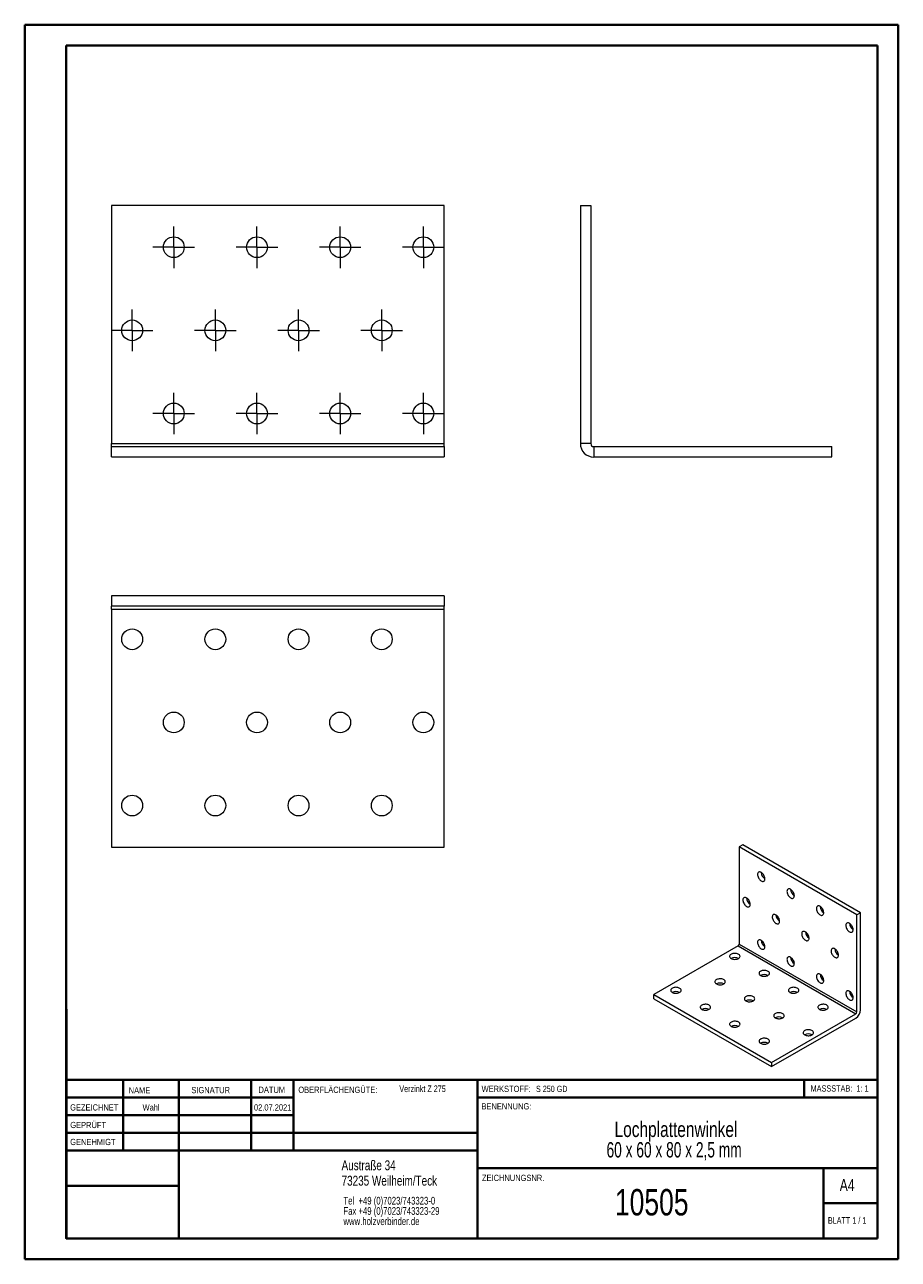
# Model space of a CAD drawing. Header units: millimetres. Extents: x 0 to 210, y 0 to 297.
import ezdxf

# ---------------------------------------------------------------- set-up
doc = ezdxf.new("R2010")
doc.units = ezdxf.units.MM
doc.styles.add('SLDTEXTSTYLE0', font='TXT', dxfattribs={"width": 0.75})
doc.styles.add('SLDTEXTSTYLE1', font='TXT', dxfattribs={"width": 0.681818})
doc.styles.add('SLDTEXTSTYLE2', font='TXT', dxfattribs={"width": 0.7})
doc.styles.add('SLDTEXTSTYLE3', font='TXT', dxfattribs={"width": 0.6875})
doc.styles.add('SLDTEXTSTYLE4', font='TXT', dxfattribs={"width": 0.666667})

# ---------------------------------------------------------------- blocks, each defined once
blk = doc.blocks.new('SW_NOTE_0')
at = {"color": 0, "linetype": 'Continuous', "lineweight": 0, "char_height": 1.8521, "attachment_point": 1, "style": 'SLDTEXTSTYLE0'}
for s, insert in [('Tel  +49 (0)7023/743323-0', (0, 2.39)), ('Fax +49 (0)7023/743323-29', (0, -0.08)), ('www.holzverbinder.de', (0, -2.55))]:
    blk.add_mtext(s, dxfattribs=dict(at, insert=insert))
blk = doc.blocks.new('SW_NOTE_1')
at = {"color": 0, "linetype": 'Continuous', "lineweight": 0, "char_height": 3.7042, "attachment_point": 2}
for s, insert, style in [('Lochplattenwinkel', (21.65, 4.77), 'SLDTEXTSTYLE0'), ('60 x 60 x 80 x 2,5 mm', (21.2, -0.16), 'SLDTEXTSTYLE4')]:
    blk.add_mtext(s, dxfattribs=dict(at, insert=insert, style=style))
blk = doc.blocks.new('SW_CENTERMARKSYMBOL_0')
at = {"color": 0, "linetype": 'Continuous', "lineweight": 0}
for p, q in [((0, 2.5), (0, 5)), ((-2.5, 0), (-5, 0)), ((0, 0), (-2.5, 0)), ((0, 0), (0, 2.5)), ((0, 0), (0, -2.5)), ((0, 0), (2.5, 0)), ((2.5, 0), (5, 0)), ((0, -2.5), (0, -5))]:
    blk.add_line(p, q, dxfattribs=at)
blk = doc.blocks.new('SW_CENTERMARKSYMBOL_1')
at = {"color": 0, "linetype": 'Continuous', "lineweight": 0}
for p, q in [((0, 2.5), (0, 5)), ((-2.5, 0), (-5, 0)), ((0, 0), (-2.5, 0)), ((0, 0), (0, 2.5)), ((0, 0), (0, -2.5)), ((0, 0), (2.5, 0)), ((2.5, 0), (5, 0)), ((0, -2.5), (0, -5))]:
    blk.add_line(p, q, dxfattribs=at)
blk = doc.blocks.new('SW_CENTERMARKSYMBOL_2')
at = {"color": 0, "linetype": 'Continuous', "lineweight": 0}
for p, q in [((0, 2.5), (0, 5)), ((-2.5, 0), (-5, 0)), ((0, 0), (-2.5, 0)), ((0, 0), (0, 2.5)), ((0, 0), (0, -2.5)), ((0, 0), (2.5, 0)), ((2.5, 0), (5, 0)), ((0, -2.5), (0, -5))]:
    blk.add_line(p, q, dxfattribs=at)
blk = doc.blocks.new('SW_CENTERMARKSYMBOL_3')
at = {"color": 0, "linetype": 'Continuous', "lineweight": 0}
for p, q in [((0, 2.5), (0, 5)), ((-2.5, 0), (-5, 0)), ((0, 0), (-2.5, 0)), ((0, 0), (0, 2.5)), ((0, 0), (0, -2.5)), ((0, 0), (2.5, 0)), ((2.5, 0), (5, 0)), ((0, -2.5), (0, -5))]:
    blk.add_line(p, q, dxfattribs=at)
blk = doc.blocks.new('SW_CENTERMARKSYMBOL_4')
at = {"color": 0, "linetype": 'Continuous', "lineweight": 0}
for p, q in [((0, 2.5), (0, 5)), ((-2.5, 0), (-5, 0)), ((0, 0), (-2.5, 0)), ((0, 0), (0, 2.5)), ((0, 0), (0, -2.5)), ((0, 0), (2.5, 0)), ((2.5, 0), (5, 0)), ((0, -2.5), (0, -5))]:
    blk.add_line(p, q, dxfattribs=at)
blk = doc.blocks.new('SW_CENTERMARKSYMBOL_5')
at = {"color": 0, "linetype": 'Continuous', "lineweight": 0}
for p, q in [((0, 2.5), (0, 5)), ((-2.5, 0), (-5, 0)), ((0, 0), (-2.5, 0)), ((0, 0), (0, 2.5)), ((0, 0), (0, -2.5)), ((0, 0), (2.5, 0)), ((2.5, 0), (5, 0)), ((0, -2.5), (0, -5))]:
    blk.add_line(p, q, dxfattribs=at)
blk = doc.blocks.new('SW_CENTERMARKSYMBOL_6')
at = {"color": 0, "linetype": 'Continuous', "lineweight": 0}
for p, q in [((0, 2.5), (0, 5)), ((-2.5, 0), (-5, 0)), ((0, 0), (-2.5, 0)), ((0, 0), (0, 2.5)), ((0, 0), (0, -2.5)), ((0, 0), (2.5, 0)), ((2.5, 0), (5, 0)), ((0, -2.5), (0, -5))]:
    blk.add_line(p, q, dxfattribs=at)
blk = doc.blocks.new('SW_CENTERMARKSYMBOL_7')
at = {"color": 0, "linetype": 'Continuous', "lineweight": 0}
for p, q in [((0, 2.5), (0, 5)), ((-2.5, 0), (-5, 0)), ((0, 0), (-2.5, 0)), ((0, 0), (0, 2.5)), ((0, 0), (0, -2.5)), ((0, 0), (2.5, 0)), ((2.5, 0), (5, 0)), ((0, -2.5), (0, -5))]:
    blk.add_line(p, q, dxfattribs=at)
blk = doc.blocks.new('SW_CENTERMARKSYMBOL_8')
at = {"color": 0, "linetype": 'Continuous', "lineweight": 0}
for p, q in [((0, 2.5), (0, 5)), ((-2.5, 0), (-5, 0)), ((0, 0), (-2.5, 0)), ((0, 0), (0, 2.5)), ((0, 0), (0, -2.5)), ((0, 0), (2.5, 0)), ((2.5, 0), (5, 0)), ((0, -2.5), (0, -5))]:
    blk.add_line(p, q, dxfattribs=at)
blk = doc.blocks.new('SW_CENTERMARKSYMBOL_9')
at = {"color": 0, "linetype": 'Continuous', "lineweight": 0}
for p, q in [((0, 2.5), (0, 5)), ((-2.5, 0), (-5, 0)), ((0, 0), (-2.5, 0)), ((0, 0), (0, 2.5)), ((0, 0), (0, -2.5)), ((0, 0), (2.5, 0)), ((2.5, 0), (5, 0)), ((0, -2.5), (0, -5))]:
    blk.add_line(p, q, dxfattribs=at)
blk = doc.blocks.new('SW_CENTERMARKSYMBOL_10')
at = {"color": 0, "linetype": 'Continuous', "lineweight": 0}
for p, q in [((0, 2.5), (0, 5)), ((-2.5, 0), (-5, 0)), ((0, 0), (-2.5, 0)), ((0, 0), (0, 2.5)), ((0, 0), (0, -2.5)), ((0, 0), (2.5, 0)), ((2.5, 0), (5, 0)), ((0, -2.5), (0, -5))]:
    blk.add_line(p, q, dxfattribs=at)
blk = doc.blocks.new('SW_CENTERMARKSYMBOL_11')
at = {"color": 0, "linetype": 'Continuous', "lineweight": 0}
for p, q in [((0, 2.5), (0, 5)), ((-2.5, 0), (-5, 0)), ((0, 0), (-2.5, 0)), ((0, 0), (0, 2.5)), ((0, 0), (0, -2.5)), ((0, 0), (2.5, 0)), ((2.5, 0), (5, 0)), ((0, -2.5), (0, -5))]:
    blk.add_line(p, q, dxfattribs=at)

msp = doc.modelspace()

# ---------------------------------------------------------------- linework, layer by layer
at = {"color": 7, "linetype": 'Continuous', "lineweight": 40}
for p, q in [((0.08, 0.21), (0.08, 297.21)), ((0.08, 297.21), (210.08, 297.21)), ((210.08, 0.21), (210.08, 297.21)), ((210.08, 292.21), (210.08, 297.21)), ((10.08, 292.21), (205.08, 292.21)), ((10.08, 5.21), (10.08, 292.21)), ((205.08, 5.21), (205.08, 292.21)), ((10.11, 60.37), (10.11, 5.12)), ((205.08, 43.37), (10.11, 43.37)), ((23.71, 43.37), (23.71, 26.37)), ((37.1, 43.37), (37.1, 5.12)), ((54.51, 43.37), (54.51, 26.37)), ((64.71, 26.37), (64.71, 43.37)), ((108.91, 43.37), (108.91, 5.12)), ((187.47, 39.12), (187.47, 43.37)), ((64.71, 39.1), (10.11, 39.1)), ((205.08, 39.12), (108.91, 39.12)), ((64.71, 34.87), (10.11, 34.87)), ((108.91, 30.62), (10.11, 30.62)), ((108.91, 26.37), (10.11, 26.37)), ((108.91, 22.12), (205.08, 22.12)), ((192.08, 5.21), (192.08, 22.21)), ((37.1, 17.87), (10.11, 17.87)), ((10.11, 13.71), (10.08, 13.71)), ((205.08, 13.71), (192.08, 13.71)), ((10.11, 9.46), (10.08, 9.46)), ((10.08, 5.21), (205.08, 5.21)), ((205.08, 5.21), (180.99, 5.21)), ((0.08, 0.21), (210.08, 0.21))]:
    msp.add_line(p, q, dxfattribs=at)
at = {"color": 7, "linetype": 'Continuous', "lineweight": 15}
for p, q in [((20.91, 253.68), (20.91, 196.45)), ((100.91, 253.68), (20.91, 253.68)), ((100.91, 196.45), (100.91, 253.68)), ((133.66, 253.68), (133.66, 196.45)), ((133.66, 253.68), (136.16, 253.68)), ((136.16, 253.68), (136.16, 196.45)), ((20.91, 195.72), (20.91, 196.45)), ((20.91, 196.45), (100.91, 196.45)), ((100.91, 195.72), (100.91, 196.45)), ((136.16, 196.45), (133.66, 196.45)), ((20.91, 195.72), (100.91, 195.72)), ((20.91, 193.22), (20.91, 195.72)), ((20.91, 193.22), (100.91, 193.22)), ((100.91, 195.72), (100.91, 193.22)), ((136.89, 195.72), (136.89, 193.22)), ((136.89, 195.72), (194.12, 195.72)), ((136.89, 193.22), (194.12, 193.22)), ((194.12, 193.22), (194.12, 195.72)), ((20.91, 159.84), (20.91, 157.34)), ((100.91, 159.84), (20.91, 159.84)), ((100.91, 159.84), (100.91, 157.34)), ((100.91, 157.34), (20.91, 157.34)), ((20.91, 156.6), (20.91, 157.34)), ((20.91, 156.6), (100.91, 156.6)), ((20.91, 156.6), (20.91, 99.37)), ((100.91, 156.6), (100.91, 157.34)), ((100.91, 99.37), (100.91, 156.6)), ((20.91, 99.37), (100.91, 99.37)), ((172.71, 99.91), (171.83, 99.4)), ((171.83, 99.4), (171.83, 76.04)), ((200.12, 83.08), (171.83, 99.4)), ((201, 83.59), (172.71, 99.91)), ((201, 83.59), (200.12, 83.08)), ((201, 60.22), (201, 83.59)), ((200.12, 59.71), (200.12, 83.08)), ((171.57, 75.59), (151.34, 63.91)), ((171.57, 75.59), (199.85, 59.26)), ((171.83, 76.04), (200.12, 59.71)), ((151.34, 63.91), (179.62, 47.58)), ((151.34, 62.89), (151.34, 63.91)), ((151.34, 62.89), (179.62, 46.56)), ((179.62, 47.58), (199.85, 59.26)), ((179.62, 46.56), (199.85, 58.24)), ((179.62, 47.58), (179.62, 46.56))]:
    msp.add_line(p, q, dxfattribs=at)
at = {"color": 7, "linetype": 'Continuous', "lineweight": 0}
for p, q in [((64.71, 39.12), (10.11, 39.12)), ((23.71, 5.21), (23.71, 5.12)), ((54.51, 5.21), (54.51, 5.12))]:
    msp.add_line(p, q, dxfattribs=at)
at = {"color": 7, "linetype": 'Continuous', "lineweight": 15, "flags": 128}
for points in [[(177.13, 91.24), (177.29, 91.16), (177.44, 91.12), (177.59, 91.12), (177.72, 91.16), (177.83, 91.22), (177.91, 91.33), (177.97, 91.46), (178.01, 91.62), (178.02, 91.8), (178, 91.99), (177.95, 92.19), (177.87, 92.4), (177.77, 92.6), (177.65, 92.79), (177.52, 92.96), (177.37, 93.11), (177.21, 93.23), (177.06, 93.32), (176.9, 93.38), (176.75, 93.4), (176.61, 93.39), (176.5, 93.33), (176.4, 93.25), (176.32, 93.13), (176.27, 92.98), (176.25, 92.82), (176.26, 92.63), (176.29, 92.43), (176.36, 92.23), (176.44, 92.02), (176.55, 91.83), (176.68, 91.65), (176.82, 91.48), (176.98, 91.35), (177.13, 91.24)], [(184.21, 87.16), (184.36, 87.08), (184.52, 87.04), (184.66, 87.04), (184.79, 87.07), (184.9, 87.14), (184.98, 87.24), (185.05, 87.38), (185.08, 87.53), (185.09, 87.71), (185.07, 87.91), (185.02, 88.11), (184.94, 88.31), (184.84, 88.51), (184.72, 88.7), (184.59, 88.88), (184.44, 89.03), (184.28, 89.15), (184.13, 89.24), (183.97, 89.3), (183.82, 89.32), (183.69, 89.3), (183.57, 89.25), (183.47, 89.17), (183.39, 89.05), (183.34, 88.9), (183.32, 88.73), (183.33, 88.55), (183.36, 88.35), (183.43, 88.14), (183.51, 87.94), (183.62, 87.74), (183.75, 87.56), (183.89, 87.4), (184.05, 87.26), (184.21, 87.16)], [(173.6, 85.11), (173.76, 85.04), (173.91, 85), (174.05, 85), (174.18, 85.03), (174.29, 85.1), (174.38, 85.2), (174.44, 85.33), (174.47, 85.49), (174.48, 85.67), (174.46, 85.86), (174.41, 86.07), (174.34, 86.27), (174.24, 86.47), (174.12, 86.66), (173.98, 86.83), (173.83, 86.98), (173.68, 87.11), (173.52, 87.2), (173.36, 87.25), (173.22, 87.28), (173.08, 87.26), (172.96, 87.21), (172.86, 87.12), (172.79, 87.01), (172.74, 86.86), (172.72, 86.69), (172.72, 86.5), (172.76, 86.3), (172.82, 86.1), (172.91, 85.9), (173.02, 85.7), (173.15, 85.52), (173.29, 85.36), (173.44, 85.22), (173.6, 85.11)], [(180.67, 81.03), (180.83, 80.96), (180.98, 80.92), (181.12, 80.92), (181.25, 80.95), (181.36, 81.02), (181.45, 81.12), (181.51, 81.25), (181.55, 81.41), (181.55, 81.59), (181.53, 81.78), (181.48, 81.99), (181.41, 82.19), (181.31, 82.39), (181.19, 82.58), (181.05, 82.75), (180.91, 82.9), (180.75, 83.02), (180.59, 83.12), (180.43, 83.17), (180.29, 83.19), (180.15, 83.18), (180.03, 83.13), (179.93, 83.04), (179.86, 82.92), (179.81, 82.78), (179.79, 82.61), (179.79, 82.42), (179.83, 82.22), (179.89, 82.02), (179.98, 81.82), (180.09, 81.62), (180.22, 81.44), (180.36, 81.28), (180.51, 81.14), (180.67, 81.03)], [(191.28, 83.07), (191.43, 83), (191.59, 82.96), (191.73, 82.96), (191.86, 82.99), (191.97, 83.06), (192.05, 83.16), (192.12, 83.29), (192.15, 83.45), (192.16, 83.63), (192.14, 83.83), (192.09, 84.03), (192.01, 84.23), (191.92, 84.43), (191.8, 84.62), (191.66, 84.79), (191.51, 84.94), (191.36, 85.07), (191.2, 85.16), (191.04, 85.22), (190.89, 85.24), (190.76, 85.22), (190.64, 85.17), (190.54, 85.08), (190.46, 84.97), (190.41, 84.82), (190.39, 84.65), (190.4, 84.46), (190.44, 84.27), (190.5, 84.06), (190.59, 83.86), (190.69, 83.66), (190.82, 83.48), (190.97, 83.32), (191.12, 83.18), (191.28, 83.07)], [(198.35, 78.99), (198.51, 78.92), (198.66, 78.88), (198.8, 78.88), (198.93, 78.91), (199.04, 78.98), (199.13, 79.08), (199.19, 79.21), (199.22, 79.37), (199.23, 79.55), (199.21, 79.74), (199.16, 79.95), (199.09, 80.15), (198.99, 80.35), (198.87, 80.54), (198.73, 80.71), (198.58, 80.86), (198.43, 80.98), (198.27, 81.08), (198.11, 81.13), (197.96, 81.15), (197.83, 81.14), (197.71, 81.09), (197.61, 81), (197.53, 80.88), (197.49, 80.74), (197.46, 80.57), (197.47, 80.38), (197.51, 80.18), (197.57, 79.98), (197.66, 79.78), (197.77, 79.58), (197.89, 79.4), (198.04, 79.24), (198.19, 79.1), (198.35, 78.99)], [(187.74, 76.95), (187.9, 76.88), (188.05, 76.84), (188.19, 76.83), (188.32, 76.87), (188.43, 76.94), (188.52, 77.04), (188.58, 77.17), (188.62, 77.33), (188.62, 77.51), (188.6, 77.7), (188.55, 77.9), (188.48, 78.11), (188.38, 78.31), (188.26, 78.5), (188.12, 78.67), (187.98, 78.82), (187.82, 78.94), (187.66, 79.03), (187.51, 79.09), (187.36, 79.11), (187.22, 79.1), (187.1, 79.05), (187, 78.96), (186.93, 78.84), (186.88, 78.7), (186.86, 78.53), (186.87, 78.34), (186.9, 78.14), (186.96, 77.94), (187.05, 77.73), (187.16, 77.54), (187.29, 77.36), (187.43, 77.19), (187.58, 77.06), (187.74, 76.95)], [(177.13, 74.91), (177.29, 74.83), (177.44, 74.79), (177.59, 74.79), (177.72, 74.82), (177.83, 74.89), (177.91, 75), (177.97, 75.13), (178.01, 75.29), (178.02, 75.46), (178, 75.66), (177.95, 75.86), (177.87, 76.07), (177.77, 76.27), (177.65, 76.45), (177.52, 76.63), (177.37, 76.78), (177.21, 76.9), (177.06, 76.99), (176.9, 77.05), (176.75, 77.07), (176.61, 77.05), (176.5, 77), (176.4, 76.92), (176.32, 76.8), (176.27, 76.65), (176.25, 76.48), (176.26, 76.3), (176.29, 76.1), (176.36, 75.89), (176.44, 75.69), (176.55, 75.5), (176.68, 75.31), (176.82, 75.15), (176.98, 75.02), (177.13, 74.91)], [(194.81, 72.87), (194.97, 72.79), (195.12, 72.75), (195.27, 72.75), (195.39, 72.78), (195.5, 72.85), (195.59, 72.96), (195.65, 73.09), (195.69, 73.25), (195.7, 73.43), (195.67, 73.62), (195.62, 73.82), (195.55, 74.03), (195.45, 74.23), (195.33, 74.41), (195.2, 74.59), (195.05, 74.74), (194.89, 74.86), (194.73, 74.95), (194.58, 75.01), (194.43, 75.03), (194.29, 75.01), (194.17, 74.96), (194.07, 74.88), (194, 74.76), (193.95, 74.61), (193.93, 74.44), (193.94, 74.26), (193.97, 74.06), (194.03, 73.85), (194.12, 73.65), (194.23, 73.46), (194.36, 73.27), (194.5, 73.11), (194.65, 72.98), (194.81, 72.87)], [(169.9, 72.58), (170.07, 72.5), (170.27, 72.44), (170.48, 72.39), (170.7, 72.37), (170.92, 72.38), (171.14, 72.4), (171.35, 72.45), (171.54, 72.52), (171.71, 72.61), (171.84, 72.71), (171.94, 72.83), (172.01, 72.95), (172.03, 73.08), (172.02, 73.21), (171.96, 73.33), (171.87, 73.45), (171.74, 73.56), (171.59, 73.65), (171.4, 73.72), (171.2, 73.78), (170.98, 73.81), (170.76, 73.82), (170.53, 73.8), (170.32, 73.76), (170.12, 73.71), (169.94, 73.63), (169.79, 73.53), (169.67, 73.42), (169.59, 73.3), (169.54, 73.17), (169.54, 73.05), (169.57, 72.92), (169.65, 72.8), (169.76, 72.68), (169.9, 72.58)], [(184.21, 70.83), (184.36, 70.75), (184.52, 70.71), (184.66, 70.71), (184.79, 70.74), (184.9, 70.81), (184.98, 70.91), (185.05, 71.05), (185.08, 71.2), (185.09, 71.38), (185.07, 71.58), (185.02, 71.78), (184.94, 71.98), (184.84, 72.18), (184.72, 72.37), (184.59, 72.54), (184.44, 72.69), (184.28, 72.82), (184.13, 72.91), (183.97, 72.97), (183.82, 72.99), (183.69, 72.97), (183.57, 72.92), (183.47, 72.83), (183.39, 72.72), (183.34, 72.57), (183.32, 72.4), (183.33, 72.22), (183.36, 72.02), (183.43, 71.81), (183.51, 71.61), (183.62, 71.41), (183.75, 71.23), (183.89, 71.07), (184.05, 70.93), (184.21, 70.83)], [(176.97, 68.5), (177.14, 68.42), (177.34, 68.36), (177.55, 68.31), (177.77, 68.29), (177.99, 68.3), (178.21, 68.32), (178.42, 68.37), (178.61, 68.44), (178.78, 68.53), (178.91, 68.63), (179.02, 68.74), (179.08, 68.87), (179.1, 69), (179.09, 69.13), (179.03, 69.25), (178.94, 69.37), (178.81, 69.47), (178.66, 69.57), (178.47, 69.64), (178.27, 69.69), (178.05, 69.72), (177.83, 69.73), (177.6, 69.72), (177.39, 69.68), (177.19, 69.62), (177.01, 69.54), (176.86, 69.45), (176.74, 69.34), (176.66, 69.22), (176.61, 69.09), (176.61, 68.96), (176.64, 68.84), (176.72, 68.71), (176.83, 68.6), (176.97, 68.5)], [(191.28, 66.74), (191.43, 66.67), (191.59, 66.63), (191.73, 66.63), (191.86, 66.66), (191.97, 66.73), (192.05, 66.83), (192.12, 66.96), (192.15, 67.12), (192.16, 67.3), (192.14, 67.49), (192.09, 67.7), (192.01, 67.9), (191.92, 68.1), (191.8, 68.29), (191.66, 68.46), (191.51, 68.61), (191.36, 68.74), (191.2, 68.83), (191.04, 68.88), (190.89, 68.91), (190.76, 68.89), (190.64, 68.84), (190.54, 68.75), (190.46, 68.63), (190.41, 68.49), (190.39, 68.32), (190.4, 68.13), (190.44, 67.93), (190.5, 67.73), (190.59, 67.53), (190.69, 67.33), (190.82, 67.15), (190.97, 66.99), (191.12, 66.85), (191.28, 66.74)], [(155.76, 64.42), (155.93, 64.34), (156.12, 64.27), (156.34, 64.23), (156.56, 64.21), (156.78, 64.21), (157, 64.24), (157.21, 64.29), (157.4, 64.36), (157.56, 64.44), (157.7, 64.55), (157.8, 64.66), (157.87, 64.79), (157.89, 64.91), (157.88, 65.04), (157.82, 65.17), (157.73, 65.29), (157.6, 65.39), (157.44, 65.48), (157.26, 65.56), (157.05, 65.61), (156.84, 65.64), (156.61, 65.65), (156.39, 65.64), (156.18, 65.6), (155.98, 65.54), (155.8, 65.46), (155.65, 65.37), (155.53, 65.26), (155.44, 65.14), (155.4, 65.01), (155.39, 64.88), (155.43, 64.75), (155.5, 64.63), (155.61, 64.52), (155.76, 64.42)], [(166.36, 66.46), (166.54, 66.38), (166.73, 66.31), (166.94, 66.27), (167.16, 66.25), (167.39, 66.25), (167.61, 66.28), (167.82, 66.33), (168.01, 66.4), (168.17, 66.48), (168.31, 66.59), (168.41, 66.7), (168.47, 66.83), (168.5, 66.95), (168.48, 67.08), (168.43, 67.21), (168.34, 67.33), (168.21, 67.43), (168.05, 67.53), (167.87, 67.6), (167.66, 67.65), (167.44, 67.68), (167.22, 67.69), (167, 67.68), (166.78, 67.64), (166.58, 67.58), (166.41, 67.5), (166.25, 67.41), (166.13, 67.3), (166.05, 67.18), (166.01, 67.05), (166, 66.92), (166.04, 66.79), (166.11, 66.67), (166.22, 66.56), (166.36, 66.46)], [(184.04, 64.42), (184.21, 64.34), (184.41, 64.27), (184.62, 64.23), (184.84, 64.21), (185.07, 64.21), (185.29, 64.24), (185.49, 64.29), (185.68, 64.36), (185.85, 64.44), (185.98, 64.55), (186.09, 64.66), (186.15, 64.79), (186.18, 64.91), (186.16, 65.04), (186.11, 65.17), (186.01, 65.29), (185.89, 65.39), (185.73, 65.48), (185.54, 65.56), (185.34, 65.61), (185.12, 65.64), (184.9, 65.65), (184.68, 65.64), (184.46, 65.6), (184.26, 65.54), (184.08, 65.46), (183.93, 65.37), (183.81, 65.26), (183.73, 65.14), (183.68, 65.01), (183.68, 64.88), (183.71, 64.75), (183.79, 64.63), (183.9, 64.52), (184.04, 64.42)], [(173.44, 62.38), (173.61, 62.3), (173.8, 62.23), (174.01, 62.19), (174.24, 62.17), (174.46, 62.17), (174.68, 62.2), (174.89, 62.25), (175.08, 62.31), (175.24, 62.4), (175.38, 62.51), (175.48, 62.62), (175.54, 62.74), (175.57, 62.87), (175.55, 63), (175.5, 63.13), (175.41, 63.25), (175.28, 63.35), (175.12, 63.44), (174.94, 63.52), (174.73, 63.57), (174.52, 63.6), (174.29, 63.61), (174.07, 63.6), (173.85, 63.56), (173.65, 63.5), (173.48, 63.42), (173.32, 63.33), (173.21, 63.22), (173.12, 63.1), (173.08, 62.97), (173.07, 62.84), (173.11, 62.71), (173.18, 62.59), (173.29, 62.48), (173.44, 62.38)], [(198.35, 62.66), (198.51, 62.59), (198.66, 62.55), (198.8, 62.54), (198.93, 62.58), (199.04, 62.65), (199.13, 62.75), (199.19, 62.88), (199.22, 63.04), (199.23, 63.22), (199.21, 63.41), (199.16, 63.61), (199.09, 63.82), (198.99, 64.02), (198.87, 64.21), (198.73, 64.38), (198.58, 64.53), (198.43, 64.65), (198.27, 64.74), (198.11, 64.8), (197.96, 64.82), (197.83, 64.81), (197.71, 64.76), (197.61, 64.67), (197.53, 64.55), (197.49, 64.41), (197.46, 64.24), (197.47, 64.05), (197.51, 63.85), (197.57, 63.65), (197.66, 63.45), (197.77, 63.25), (197.89, 63.07), (198.04, 62.91), (198.19, 62.77), (198.35, 62.66)], [(162.83, 60.34), (163, 60.25), (163.2, 60.19), (163.41, 60.15), (163.63, 60.13), (163.85, 60.13), (164.07, 60.16), (164.28, 60.21), (164.47, 60.27), (164.64, 60.36), (164.77, 60.46), (164.87, 60.58), (164.94, 60.7), (164.96, 60.83), (164.95, 60.96), (164.89, 61.09), (164.8, 61.2), (164.67, 61.31), (164.51, 61.4), (164.33, 61.48), (164.13, 61.53), (163.91, 61.56), (163.68, 61.57), (163.46, 61.55), (163.25, 61.52), (163.05, 61.46), (162.87, 61.38), (162.72, 61.29), (162.6, 61.18), (162.52, 61.06), (162.47, 60.93), (162.47, 60.8), (162.5, 60.67), (162.57, 60.55), (162.69, 60.44), (162.83, 60.34)], [(180.51, 58.3), (180.68, 58.21), (180.87, 58.15), (181.09, 58.11), (181.31, 58.09), (181.53, 58.09), (181.75, 58.12), (181.96, 58.16), (182.15, 58.23), (182.31, 58.32), (182.45, 58.42), (182.55, 58.54), (182.62, 58.66), (182.64, 58.79), (182.63, 58.92), (182.57, 59.05), (182.48, 59.16), (182.35, 59.27), (182.19, 59.36), (182.01, 59.43), (181.8, 59.49), (181.59, 59.52), (181.36, 59.53), (181.14, 59.51), (180.93, 59.48), (180.73, 59.42), (180.55, 59.34), (180.4, 59.24), (180.28, 59.13), (180.19, 59.01), (180.15, 58.89), (180.14, 58.76), (180.18, 58.63), (180.25, 58.51), (180.36, 58.4), (180.51, 58.3)], [(191.11, 60.34), (191.29, 60.25), (191.48, 60.19), (191.69, 60.15), (191.91, 60.13), (192.14, 60.13), (192.36, 60.16), (192.56, 60.21), (192.75, 60.27), (192.92, 60.36), (193.06, 60.46), (193.16, 60.58), (193.22, 60.7), (193.25, 60.83), (193.23, 60.96), (193.18, 61.09), (193.08, 61.2), (192.96, 61.31), (192.8, 61.4), (192.61, 61.48), (192.41, 61.53), (192.19, 61.56), (191.97, 61.57), (191.75, 61.55), (191.53, 61.52), (191.33, 61.46), (191.15, 61.38), (191, 61.29), (190.88, 61.18), (190.8, 61.06), (190.75, 60.93), (190.75, 60.8), (190.79, 60.67), (190.86, 60.55), (190.97, 60.44), (191.11, 60.34)], [(169.9, 56.26), (170.07, 56.17), (170.27, 56.11), (170.48, 56.07), (170.7, 56.05), (170.92, 56.05), (171.14, 56.07), (171.35, 56.12), (171.54, 56.19), (171.71, 56.28), (171.84, 56.38), (171.94, 56.5), (172.01, 56.62), (172.03, 56.75), (172.02, 56.88), (171.96, 57), (171.87, 57.12), (171.74, 57.23), (171.59, 57.32), (171.4, 57.39), (171.2, 57.45), (170.98, 57.48), (170.76, 57.49), (170.53, 57.47), (170.32, 57.44), (170.12, 57.38), (169.94, 57.3), (169.79, 57.2), (169.67, 57.09), (169.59, 56.97), (169.54, 56.85), (169.54, 56.72), (169.57, 56.59), (169.65, 56.47), (169.76, 56.36), (169.9, 56.26)], [(187.58, 54.21), (187.75, 54.13), (187.94, 54.07), (188.16, 54.03), (188.38, 54.01), (188.6, 54.01), (188.82, 54.03), (189.03, 54.08), (189.22, 54.15), (189.38, 54.24), (189.52, 54.34), (189.62, 54.46), (189.69, 54.58), (189.71, 54.71), (189.7, 54.84), (189.64, 54.96), (189.55, 55.08), (189.42, 55.19), (189.26, 55.28), (189.08, 55.35), (188.87, 55.41), (188.66, 55.44), (188.43, 55.45), (188.21, 55.43), (188, 55.39), (187.8, 55.34), (187.62, 55.26), (187.47, 55.16), (187.35, 55.05), (187.26, 54.93), (187.22, 54.81), (187.21, 54.68), (187.25, 54.55), (187.32, 54.43), (187.43, 54.31), (187.58, 54.21)], [(176.97, 52.17), (177.14, 52.09), (177.34, 52.03), (177.55, 51.98), (177.77, 51.96), (177.99, 51.97), (178.21, 51.99), (178.42, 52.04), (178.61, 52.11), (178.78, 52.2), (178.91, 52.3), (179.02, 52.42), (179.08, 52.54), (179.1, 52.67), (179.09, 52.8), (179.03, 52.92), (178.94, 53.04), (178.81, 53.15), (178.66, 53.24), (178.47, 53.31), (178.27, 53.37), (178.05, 53.4), (177.83, 53.41), (177.6, 53.39), (177.39, 53.35), (177.19, 53.29), (177.01, 53.22), (176.86, 53.12), (176.74, 53.01), (176.66, 52.89), (176.61, 52.76), (176.61, 52.64), (176.64, 52.51), (176.72, 52.39), (176.83, 52.27), (176.97, 52.17)]]:
    msp.add_lwpolyline(points, dxfattribs=at)
at = {"color": 7, "linetype": 'Continuous', "lineweight": 15}
for centre in [(35.91, 243.68), (55.91, 243.68), (75.91, 243.68), (95.91, 243.68), (25.91, 223.68), (45.91, 223.68), (65.91, 223.68), (85.91, 223.68), (35.91, 203.68), (55.91, 203.68), (75.91, 203.68), (95.91, 203.68), (25.91, 149.37), (45.91, 149.37), (65.91, 149.37), (85.91, 149.37), (35.91, 129.37), (55.91, 129.37), (75.91, 129.37), (95.91, 129.37), (25.91, 109.37), (45.91, 109.37), (65.91, 109.37), (85.91, 109.37)]:
    msp.add_circle(centre, 2.5, dxfattribs=at)
for centre, radius, start, end in [((136.89, 196.45), 3.24, 180, 270), ((136.89, 196.45), 0.737, 180, 270), ((179.04, 93.36), 1.91, 182.4386, 237.556), ((186.11, 89.28), 1.91, 182.4386, 237.556), ((175.51, 87.24), 1.91, 182.4386, 237.556), ((193.19, 85.2), 1.91, 182.4386, 237.556), ((182.58, 83.16), 1.91, 182.4386, 237.556), ((200.26, 81.12), 1.91, 182.4386, 237.556), ((189.65, 79.07), 1.91, 182.4386, 237.556), ((171.27, 76.07), 0.566, 302.6055, 357.3945), ((179.04, 77.03), 1.91, 182.4386, 237.556), ((196.72, 74.99), 1.91, 182.4386, 237.556), ((170.78, 70.91), 1.89, 62.1752, 117.8248), ((186.11, 72.95), 1.91, 182.4386, 237.556), ((177.86, 66.83), 1.89, 62.1752, 117.8248), ((193.19, 68.87), 1.91, 182.4386, 237.556), ((167.25, 64.79), 1.89, 62.1752, 117.8248), ((156.64, 62.75), 1.89, 62.1752, 117.8248), ((174.32, 60.7), 1.89, 62.1752, 117.8248), ((184.93, 62.75), 1.89, 62.1752, 117.8248), ((200.26, 64.78), 1.91, 182.4386, 237.556), ((163.71, 58.66), 1.89, 62.1752, 117.8248), ((192, 58.66), 1.89, 62.1752, 117.8248), ((198.53, 60.33), 2.48, 302.4764, 357.5236), ((199.55, 59.74), 0.566, 302.6055, 357.3945), ((170.78, 54.58), 1.89, 62.1752, 117.8248), ((181.39, 56.62), 1.89, 62.1752, 117.8248), ((188.46, 52.54), 1.89, 62.1752, 117.8248), ((177.86, 50.5), 1.89, 62.1752, 117.8248)]:
    msp.add_arc(centre, radius, start, end, dxfattribs=at)

# ---------------------------------------------------------------- block references
at = {"color": 7, "linetype": 'Continuous', "lineweight": 0}
for name, p in [('SW_CENTERMARKSYMBOL_0', (35.91, 243.68)), ('SW_CENTERMARKSYMBOL_1', (55.91, 243.68)), ('SW_CENTERMARKSYMBOL_2', (75.91, 243.68)), ('SW_CENTERMARKSYMBOL_3', (95.91, 243.68)), ('SW_CENTERMARKSYMBOL_4', (25.91, 223.68)), ('SW_CENTERMARKSYMBOL_5', (45.91, 223.68)), ('SW_CENTERMARKSYMBOL_6', (65.91, 223.68)), ('SW_CENTERMARKSYMBOL_7', (85.91, 223.68)), ('SW_CENTERMARKSYMBOL_8', (35.91, 203.68)), ('SW_CENTERMARKSYMBOL_9', (55.91, 203.68)), ('SW_CENTERMARKSYMBOL_10', (75.91, 203.68)), ('SW_CENTERMARKSYMBOL_11', (95.91, 203.68)), ('SW_NOTE_1', (134.99, 28.57)), ('SW_NOTE_0', (76.7, 12.85))]:
    msp.add_blockref(name, p, dxfattribs=at)

# ---------------------------------------------------------------- texts
for s, insert, char_height, attachment_point, style in [('NAME', (25.07, 41.62), 1.5, 1, 'SLDTEXTSTYLE0'), ('SIGNATUR', (40.14, 41.68), 1.5, 1, 'SLDTEXTSTYLE0'), ('DATUM', (56.28, 41.74), 1.5, 1, 'SLDTEXTSTYLE0'), ('OBERFLÄCHENGÜTE:', (65.86, 41.74), 1.5, 1, 'SLDTEXTSTYLE0'), ('Verzinkt Z 275', (90.14, 42.03), 1.5875, 1, 'SLDTEXTSTYLE0'), ('WERKSTOFF:', (109.91, 41.96), 1.5, 1, 'SLDTEXTSTYLE0'), ('S 250 GD', (122.99, 41.96), 1.5, 1, 'SLDTEXTSTYLE3'), ('MASSSTAB:  1: 1', (188.99, 42.07), 1.5, 1, 'SLDTEXTSTYLE2'), ('GEZEICHNET', (11, 37.51), 1.5, 1, 'SLDTEXTSTYLE0'), ('Wahl', (30.46, 37.5), 1.499, 2, 'SLDTEXTSTYLE0'), ('02.07.2021', (59.69, 37.5), 1.499, 2, 'SLDTEXTSTYLE0'), ('BENENNUNG:', (109.88, 37.77), 1.5, 1, 'SLDTEXTSTYLE0'), ('GEPRÜFT', (11.03, 33.28), 1.5, 1, 'SLDTEXTSTYLE0'), ('GENEHMIGT', (11.02, 29.19), 1.5, 1, 'SLDTEXTSTYLE0'), ('Austraße 34', (76.25, 24.02), 2.3813, 1, 'SLDTEXTSTYLE0'), ('73235 Weilheim/Teck', (76.25, 20.32), 2.3813, 1, 'SLDTEXTSTYLE0'), ('ZEICHNUNGSNR.', (110, 20.55), 1.5, 1, 'SLDTEXTSTYLE0'), ('A4', (196, 19.52), 2.91, 1, 'SLDTEXTSTYLE0'), ('10505', (150.81, 17.12), 6.35, 2, 'SLDTEXTSTYLE0'), ('BLATT 1 / 1', (193.16, 10.36), 1.5875, 1, 'SLDTEXTSTYLE1')]:
    msp.add_mtext(s, dxfattribs=dict(at, insert=insert, char_height=char_height, attachment_point=attachment_point, style=style))

doc.saveas('drawing.dxf')
